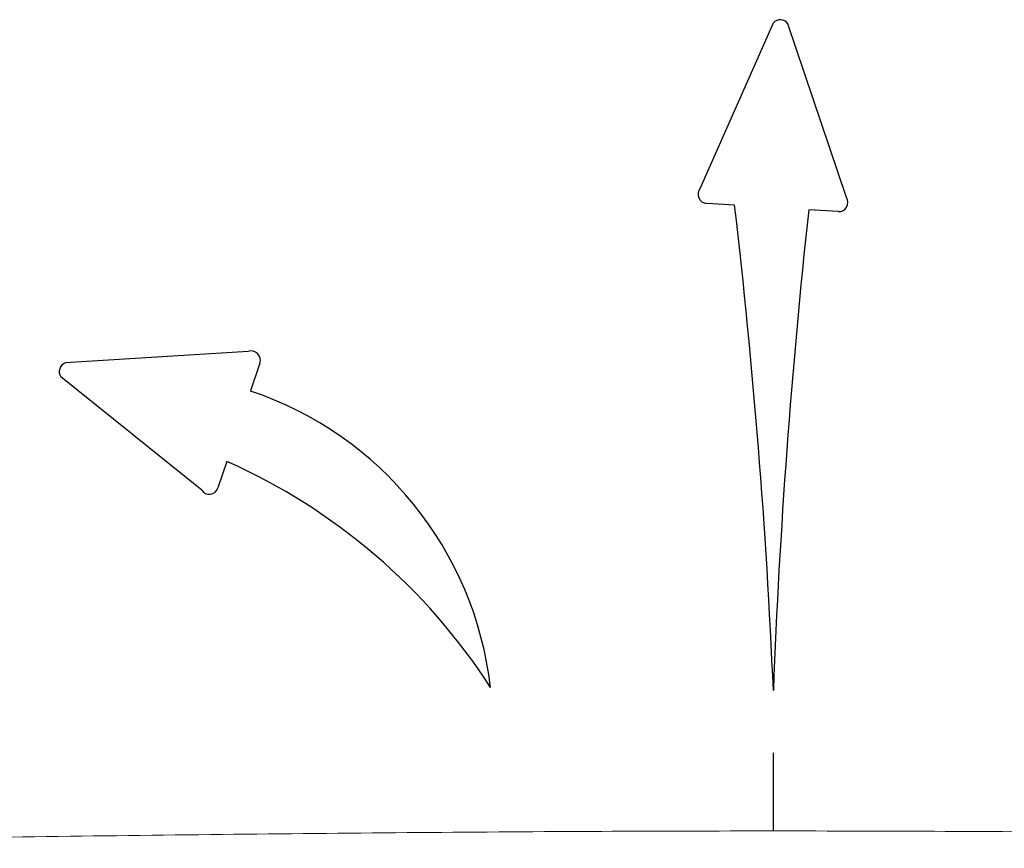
# Model space of a CAD drawing. Header units: millimetres. Extents: x -367720 to -162733, y 309172 to 337444.
# Tile 118 of 256: x -363309 to -362930, y 327278 to 327597. Entities that reach past the tile are written whole.
import ezdxf

# ---------------------------------------------------------------- set-up
doc = ezdxf.new("R2010")
doc.units = ezdxf.units.MM
doc.header["$LTSCALE"] = 10
doc.header["$MEASUREMENT"] = 0
doc.layers.get('0').update_dxf_attribs({"color": 255, "lineweight": 13})
doc.layers.add('LATS_AIR_DIRECTION', color=150, linetype='Continuous')
doc.layers.add('LATS_CONTROL_LINE', color=2, linetype='Continuous')
doc.layers.add('LATS_EQ_IDU', color=7, linetype='Continuous', lineweight=0)
doc.layers.add('VZ1', color=6, linetype='Continuous', lineweight=18)
doc.styles.add('ROMANS', font='ROMANS.shx', dxfattribs={"height": 80})

# ---------------------------------------------------------------- blocks, each defined once
blk = doc.blocks.new('LATS_IDU_WALL_MOUNTED_SV')
at = {"color": 0}
for points, knots in [([(0, 264.94), (-22.01, 264.93), (-67.42, 264.83), (-136.51, 264.37), (-207.59, 263.67), (-279.64, 262.8), (-352.7, 261.82), (-426.75, 260.72), (-501.19, 259.53), (-550.94, 258.7), (-575.7, 258.28)], [0, 0, 0, 0, 0.114697, 0.236602, 0.359998, 0.485093, 0.612049, 0.740751, 0.870981, 1, 1, 1, 1]), ([(575.7, 258.28), (550.94, 258.7), (501.2, 259.53), (426.75, 260.72), (352.7, 261.82), (279.64, 262.8), (207.59, 263.67), (136.51, 264.37), (67.42, 264.83), (22.01, 264.93), (0, 264.94)], [0, 0, 0, 0, 0.129019, 0.259249, 0.387951, 0.514907, 0.640002, 0.763398, 0.885303, 1, 1, 1, 1])]:
    blk.add_open_spline(points, degree=3, knots=knots, dxfattribs=at)
at = {"layer": 'LATS_AIR_DIRECTION', "color": 150}
for p, q in [((-28.06, 511.77), (0, 575.32)), ((28.05, 508.3), (5.62, 574.97)), ((-14.87, 505.29), (-25.6, 505.96)), ((24.89, 502.83), (13.59, 503.53)), ((-201.72, 449.13), (-271.93, 444.72)), ((-197.26, 444.66), (-200.86, 433.93)), ((-219.6, 395.82), (-273.72, 439.38)), ((-209.93, 406.89), (-213.35, 396.7))]:
    blk.add_line(p, q, dxfattribs=at)
for centre, radius, start, end in [((2.68, 573.02), 3.53, 33.5078, 139.4056), ((-25.39, 509.48), 3.53, 139.4056, 266.4567), ((25.11, 506.35), 3.53, 266.4567, 33.5078), ((-2554.52, 208.94), 2556.89, 2.46407, 6.6556), ((2615.85, 219.17), 2617.75, 173.76392, 177.81734), ((-200.6, 445.78), 3.53, 341.4567, 108.5078), ((-270.8, 441.36), 3.53, 108.1646, 214.0624), ((-244.18, 304.61), 136.38, 6.5174, 71.4799), ((-304.62, 194), 233.01, 32.7614, 66.021), ((-216.68, 397.84), 3.53, 214.0624, 341.1135)]:
    blk.add_arc(centre, radius, start, end, dxfattribs=at)
at = {"layer": 'LATS_CONTROL_LINE'}
blk.add_line((0, 264.94), (0, 294.94), dxfattribs=at)
blk = doc.blocks.new('A$C44164CF6')
at = {"layer": 'LATS_EQ_IDU', "color": 0, "ltscale": 5}
blk.add_blockref('LATS_IDU_WALL_MOUNTED_SV', (-8236.25, 8100), dxfattribs=at)
at = {"layer": 'VZ1', "extrusion": (0, -1, -1.22461e-16), "style": 'ROMANS', "width": 0.8, "flags": 1}
for tag, p in [('MATERIAL', (-2269.09, 3112.52, -14812.16)), ('PRIRUBA', (-2269.09, 3112.52, -14812.16)), ('PRUTOK', (-2269.09, 3112.52, -14812.16)), ('PLOCHA', (-2269.09, 3112.52, -14812.16)), ('OBVOD', (-2269.09, 3112.52, -14812.16)), ('NAZEV', (-2269.09, 3112.52, -14812.16)), ('KOTA', (-2269.09, 3112.52, -14812.16)), ('USEK', (-2269.09, 3112.52, -14812.16)), ('TVAR', (-2269.09, 3112.52, -14812.16)), ('POS', (-2269.09, 3112.52, -14812.16)), ('NB2', (-2269.09, 3112.52, -14812.16)), ('NB1', (-2269.09, 3112.52, -14812.16)), ('DB', (-2269.09, 3112.52, -14812.16)), ('DA', (-2269.09, 3112.52, -14812.16)), ('B2', (-2269.09, 3112.52, -14812.16)), ('B1', (-2269.09, 3112.52, -14812.16)), ('A2', (-2269.09, 3112.52, -14812.16)), ('A1', (-2269.09, 3112.52, -14812.16)), ('LT', (-2269.09, 3112.52, -14812.16)), ('MATERIAL', (99885.33, 3112.52, -14812.16)), ('PRIRUBA', (99885.33, 3112.52, -14812.16)), ('PRUTOK', (99885.33, 3112.52, -14812.16)), ('PLOCHA', (99885.33, 3112.52, -14812.16)), ('OBVOD', (99885.33, 3112.52, -14812.16)), ('NAZEV', (99885.33, 3112.52, -14812.16)), ('KOTA', (99885.33, 3112.52, -14812.16)), ('USEK', (99885.33, 3112.52, -14812.16)), ('TVAR', (99885.33, 3112.52, -14812.16)), ('POS', (99885.33, 3112.52, -14812.16)), ('NB2', (99885.33, 3112.52, -14812.16)), ('NB1', (99885.33, 3112.52, -14812.16)), ('DB', (99885.33, 3112.52, -14812.16)), ('DA', (99885.33, 3112.52, -14812.16)), ('B2', (99885.33, 3112.52, -14812.16)), ('B1', (99885.33, 3112.52, -14812.16)), ('A2', (99885.33, 3112.52, -14812.16)), ('A1', (99885.33, 3112.52, -14812.16)), ('LT', (99885.33, 3112.52, -14812.16))]:
    blk.add_attdef(tag, p, '', height=1, rotation=180, dxfattribs=at)
at = {"layer": 'VZ1', "extrusion": (1.22461e-16, 1, 4.44089e-16), "style": 'ROMANS', "width": 0.8, "flags": 1}
for tag, p in [('MATERIAL', (2269.09, 2852.52, 14812.16)), ('PRIRUBA', (2269.09, 2852.52, 14812.16)), ('IZOLACE', (2269.09, 2852.52, 14812.16)), ('PRUTOK', (2269.09, 2852.52, 14812.16)), ('PLOCHA', (2269.09, 2852.52, 14812.16)), ('NASTCE', (2269.09, 2852.52, 14812.16)), ('OBVOD', (2269.09, 2852.52, 14812.16)), ('NAZEV', (2269.09, 2852.52, 14812.16)), ('KOTA', (2269.09, 2852.52, 14812.16)), ('USEK', (2269.09, 2852.52, 14812.16)), ('TVAR', (2269.09, 2852.52, 14812.16)), ('POS', (2269.09, 2852.52, 14812.16)), ('NB2', (2269.09, 2852.52, 14812.16)), ('NB1', (2269.09, 2852.52, 14812.16)), ('B1', (2269.09, 2852.52, 14812.16)), ('VS', (2269.09, 2852.52, 14812.16)), ('A1', (2269.09, 2852.52, 14812.16)), ('LT', (2269.09, 2852.52, 14812.16)), ('MATERIAL', (-99885.33, 2852.52, 14812.16)), ('PRIRUBA', (-99885.33, 2852.52, 14812.16)), ('IZOLACE', (-99885.33, 2852.52, 14812.16)), ('PRUTOK', (-99885.33, 2852.52, 14812.16)), ('PLOCHA', (-99885.33, 2852.52, 14812.16)), ('NASTCE', (-99885.33, 2852.52, 14812.16)), ('OBVOD', (-99885.33, 2852.52, 14812.16)), ('NAZEV', (-99885.33, 2852.52, 14812.16)), ('KOTA', (-99885.33, 2852.52, 14812.16)), ('USEK', (-99885.33, 2852.52, 14812.16)), ('TVAR', (-99885.33, 2852.52, 14812.16)), ('POS', (-99885.33, 2852.52, 14812.16)), ('NB2', (-99885.33, 2852.52, 14812.16)), ('NB1', (-99885.33, 2852.52, 14812.16)), ('B1', (-99885.33, 2852.52, 14812.16)), ('VS', (-99885.33, 2852.52, 14812.16)), ('A1', (-99885.33, 2852.52, 14812.16)), ('LT', (-99885.33, 2852.52, 14812.16))]:
    blk.add_attdef(tag, p, '', height=1, dxfattribs=at)

msp = doc.modelspace()

# ---------------------------------------------------------------- block references
msp.add_blockref('A$C44164CF6', (-354782.86, 318920.06))

doc.saveas('drawing.dxf')
